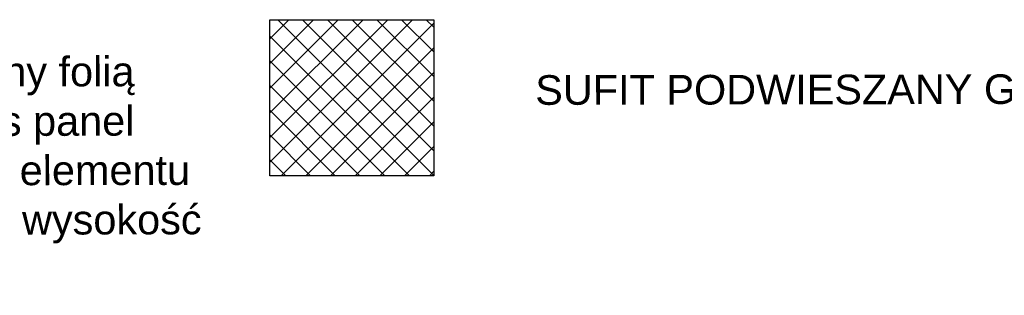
# Model space of a CAD drawing. Header units: centimetres. Extents: x -15121 to 17422, y -60492 to 0.
# Tile 131 of 256: x 2128 to 2623, y -30932 to -30793. Entities that reach past the tile are written whole.
import ezdxf

# ---------------------------------------------------------------- set-up
doc = ezdxf.new("R2010")
doc.units = ezdxf.units.CM
doc.header["$LTSCALE"] = 60
doc.layers.add('AIKA sufity podwieszane', color=8, linetype='Continuous')

msp = doc.modelspace()

# ---------------------------------------------------------------- hatches: boundary and pattern name
at = {"layer": 'AIKA sufity podwieszane', "transparency": 33554610}
h = msp.add_hatch(dxfattribs=at)
h.set_pattern_fill('ANSI37', color=256, scale=2.771036)
h.set_pattern_definition([(45, (1488.976, 172.689), (-6.221154, 6.221154), []), (135, (1488.976, 172.689), (-6.221154, -6.221154), [])])
h.paths.add_polyline_path([(2253.5369, -30793.462), (2253.5369, -30872.066), (2336.1172, -30872.066), (2336.1172, -30793.462)])

# ---------------------------------------------------------------- linework, layer by layer
msp.add_lwpolyline([(2253.5369, -30793.462), (2336.1172, -30793.462), (2336.1172, -30872.066), (2253.5369, -30872.066)], close=True, dxfattribs=at)

# ---------------------------------------------------------------- texts
at = {"layer": 'AIKA sufity podwieszane', "color": 7, "transparency": 33554610, "insert": (1643.2178, -30763.3509), "char_height": 14.9209648, "width": 602.870373, "attachment_point": 1, "rotation": 0.106195}
msp.add_mtext('{\\fAR PL UKai CN|b0|i0|c238|p34;\\P}\\P{\\fArial|b0|i0|c238|p34;Elementy dekoracyjne z płyty mdf podwójnej, oklejony folią  NOKTO TGA MC-473 Flexible Architectural Finishes panel pogrubiony po bokach na gr. 3 do 4 cm. Mocowanie elementu dekoracyjnego do sufitu za pomocą linek stalowych, wysokość regulowana}', dxfattribs=at)
at = {"layer": 'AIKA sufity podwieszane', "color": 7, "transparency": 33554610, "insert": (2387.0309, -30771.704), "char_height": 14.920965, "attachment_point": 1, "rotation": 0.106195}
msp.add_mtext('{\\fAR PL UKai CN|b0|i0|c238|p34;\\P}\\P{\\fArial|b0|i0|c238|p34;SUFIT PODWIESZANY G-K + FARBA}', dxfattribs=at)

doc.saveas('drawing.dxf')
